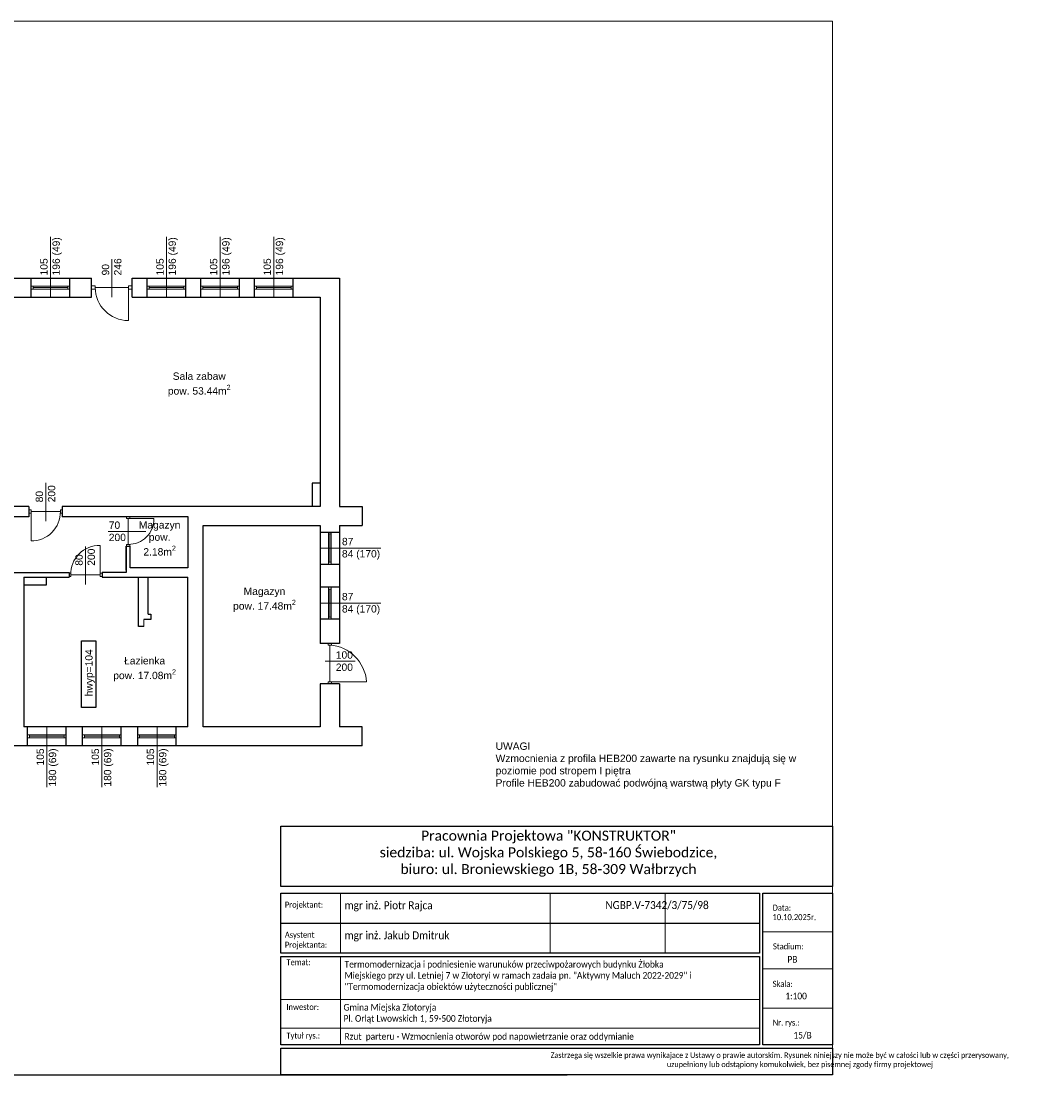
# Model space of a CAD drawing. Header units: millimetres. Extents: x 2341 to 31069, y -7915 to 10644.
# Tile 69 of 105: x 20734 to 23513, y -7915 to -5045. Entities that reach past the tile are written whole.
import ezdxf

# ---------------------------------------------------------------- set-up
doc = ezdxf.new("R2010")
doc.units = ezdxf.units.MM
for name, color, linetype, lineweight in [('A_Kontur_cienka', 250, 'Continuous', 0), ('opisy', 5, 'Continuous', 5), ('stolarka', 3, 'Continuous', 9), ('Wymiar', 7, 'Continuous', 5), ('ściany nośne', 1, 'Continuous', 25)]:
    doc.layers.add(name, color=color, linetype=linetype, lineweight=lineweight)
doc.styles.add('ROMANS', font='romans.shx', dxfattribs={"height": 1})
doc.styles.get("Standard").update_dxf_attribs({"font": 'ARIAL.TTF'})
doc.styles.add('TABELKA', font='romans.shx', dxfattribs={"width": 0.9})

msp = doc.modelspace()

# ---------------------------------------------------------------- linework, layer by layer
at = {"color": 0, "lineweight": 15, "ltscale": 10}
for p, q in [((21603.7, -7583.3), (21603.7, -7419.5)), ((22174.5, -7583.3), (22174.5, -7419.5)), ((22487.5, -7583.3), (22487.5, -7419.5)), ((22942.8, -7524.6), (22753.5, -7524.6)), ((21603.7, -7832.8), (21603.7, -7592.4)), ((22942.8, -7626.2), (22753.5, -7626.2)), ((22744.4, -7709.1), (21441.3, -7709.1)), ((22753.5, -7733), (22942.8, -7733)), ((22744.4, -7787.3), (21441.3, -7787.3))]:
    msp.add_line(p, q, dxfattribs=at)
at = {"color": 0, "ltscale": 10}
msp.add_line((21441.3, -7501.4), (22744.4, -7501.4), dxfattribs=at)
for points in [[(21441.3, -7236.8), (22942.8, -7236.8), (22942.8, -7401.3), (21441.3, -7401.3)], [(21441.3, -7419.5), (22744.4, -7419.5), (22744.4, -7583.3), (21441.3, -7583.3)], [(22753.5, -7419.5), (22942.8, -7419.5), (22942.8, -7832.8), (22753.5, -7832.8)], [(21441.3, -7592.4), (22744.4, -7592.4), (22744.4, -7832.8), (21441.3, -7832.8)], [(21441.3, -7841.9), (22942.8, -7841.9), (22942.8, -7914.7), (21441.3, -7914.7)]]:
    msp.add_lwpolyline(points, close=True, dxfattribs=at)
at = {"layer": 'A_Kontur_cienka', "color": 0, "ltscale": 30}
msp.add_lwpolyline([(22942.8, -7914.7), (16232.8, -7914.7), (16232.8, -5044.7), (22942.8, -5044.7)], close=True, dxfattribs=at)
at = {"layer": 'opisy', "color": 251}
for p, q in [((20813.9, -5796.5), (20813.9, -5631.9)), ((21129.9, -5796.5), (21129.9, -5631.9)), ((21275.9, -5796.5), (21275.9, -5631.9)), ((21421.9, -5796.5), (21421.9, -5631.9)), ((20980.9, -5796.5), (20980.9, -5692.7)), ((20800.9, -6406.3), (20800.9, -6302.6)), ((20970.7, -6434.8), (21073.2, -6434.8)), ((20908.9, -6578.9), (20908.9, -6475.2)), ((21548.4, -6480), (21712.9, -6480)), ((21548.4, -6630), (21712.9, -6630)), ((21561.4, -6788.3), (21643.5, -6788.3)), ((20803.9, -6966.5), (20803.9, -7131)), ((20953.9, -6966.5), (20953.9, -7131)), ((21103.9, -6966.5), (21103.9, -7131))]:
    msp.add_line(p, q, dxfattribs=at)
at = {"layer": 'stolarka', "color": 251}
for p, q in [((20761.4, -5766.5), (20766.4, -5766.5)), ((20766.4, -5766.5), (20766.4, -5774.5)), ((20766.4, -5766.5), (20861.4, -5766.5)), ((20866.4, -5766.5), (20861.4, -5766.5)), ((20861.4, -5766.5), (20861.4, -5774.5)), ((20935.9, -5766), (20925.4, -5766)), ((20935.9, -5775), (20935.9, -5766)), ((21025.9, -5766), (21036.4, -5766)), ((21025.9, -5775), (21025.9, -5766)), ((21077.4, -5766.5), (21082.4, -5766.5)), ((21082.4, -5766.5), (21082.4, -5774.5)), ((21082.4, -5766.5), (21177.4, -5766.5)), ((21182.4, -5766.5), (21177.4, -5766.5)), ((21177.4, -5766.5), (21177.4, -5774.5)), ((21223.4, -5766.5), (21228.4, -5766.5)), ((21228.4, -5766.5), (21228.4, -5774.5)), ((21228.4, -5766.5), (21323.4, -5766.5)), ((21328.4, -5766.5), (21323.4, -5766.5)), ((21323.4, -5766.5), (21323.4, -5774.5)), ((21369.4, -5766.5), (21374.4, -5766.5)), ((21374.4, -5766.5), (21374.4, -5774.5)), ((21374.4, -5766.5), (21469.4, -5766.5)), ((21474.4, -5766.5), (21469.4, -5766.5)), ((21469.4, -5766.5), (21469.4, -5774.5)), ((20766.4, -5774.5), (20761.4, -5774.5)), ((20766.4, -5770.5), (20861.4, -5770.5)), ((20766.4, -5774.5), (20861.4, -5774.5)), ((20861.4, -5774.5), (20866.4, -5774.5)), ((20935.9, -5775), (20925.4, -5775)), ((20935.9, -5770.5), (21025.9, -5770.5)), ((21025.9, -5770.5), (21025.9, -5860.5)), ((21025.9, -5775), (21036.4, -5775)), ((21082.4, -5774.5), (21077.4, -5774.5)), ((21082.4, -5770.5), (21177.4, -5770.5)), ((21082.4, -5774.5), (21177.4, -5774.5)), ((21177.4, -5774.5), (21182.4, -5774.5)), ((21228.4, -5774.5), (21223.4, -5774.5)), ((21228.4, -5770.5), (21323.4, -5770.5)), ((21228.4, -5774.5), (21323.4, -5774.5)), ((21323.4, -5774.5), (21328.4, -5774.5)), ((21374.4, -5774.5), (21369.4, -5774.5)), ((21374.4, -5770.5), (21469.4, -5770.5)), ((21374.4, -5774.5), (21469.4, -5774.5)), ((21469.4, -5774.5), (21474.4, -5774.5)), ((20760.9, -6375.8), (20755.4, -6375.8)), ((20760.9, -6384.8), (20755.4, -6384.8)), ((20760.9, -6384.8), (20760.9, -6375.8)), ((20760.9, -6380.3), (20840.9, -6380.3)), ((20760.9, -6380.3), (20760.9, -6460.3)), ((20840.9, -6375.8), (20845.4, -6375.8)), ((20840.9, -6384.8), (20840.9, -6375.8)), ((20840.9, -6384.8), (20845.4, -6384.8)), ((21020.9, -6399.8), (21020.9, -6394.3)), ((21029.9, -6399.8), (21020.9, -6399.8)), ((21025.4, -6399.8), (21095.4, -6399.8)), ((21025.4, -6399.8), (21025.4, -6469.8)), ((21029.9, -6399.8), (21029.9, -6394.3)), ((21570.4, -6441.5), (21570.4, -6436.5)), ((21578.4, -6441.5), (21570.4, -6441.5)), ((21570.4, -6441.5), (21570.4, -6518.5)), ((21574.4, -6441.5), (21574.4, -6518.5)), ((21578.4, -6436.5), (21578.4, -6441.5)), ((21578.4, -6441.5), (21578.4, -6518.5)), ((20948.9, -6552.9), (20948.9, -6472.9)), ((21020.9, -6469.8), (21020.9, -6474.3)), ((21029.9, -6469.8), (21020.9, -6469.8)), ((21029.9, -6469.8), (21029.9, -6474.3)), ((21578.4, -6518.5), (21570.4, -6518.5)), ((21570.4, -6518.5), (21570.4, -6523.5)), ((21578.4, -6523.5), (21578.4, -6518.5)), ((20868.9, -6548.4), (20864.4, -6548.4)), ((20868.9, -6557.4), (20864.4, -6557.4)), ((20868.9, -6548.4), (20868.9, -6557.4)), ((20948.9, -6552.9), (20868.9, -6552.9)), ((20948.9, -6548.4), (20954.4, -6548.4)), ((20948.9, -6548.4), (20948.9, -6557.4)), ((20948.9, -6557.4), (20954.4, -6557.4)), ((21570.4, -6591.5), (21570.4, -6586.5)), ((21578.4, -6591.5), (21570.4, -6591.5)), ((21570.4, -6591.5), (21570.4, -6668.5)), ((21574.4, -6591.5), (21574.4, -6668.5)), ((21578.4, -6586.5), (21578.4, -6591.5)), ((21578.4, -6591.5), (21578.4, -6668.5)), ((21578.4, -6668.5), (21570.4, -6668.5)), ((21570.4, -6668.5), (21570.4, -6673.5)), ((21578.4, -6673.5), (21578.4, -6668.5)), ((21569.9, -6744), (21569.9, -6739.5)), ((21578.9, -6744), (21569.9, -6744)), ((21574.4, -6844), (21574.4, -6744)), ((21578.9, -6744), (21578.9, -6739.5)), ((21569.9, -6844), (21569.9, -6849.5)), ((21578.9, -6844), (21569.9, -6844)), ((21574.4, -6844), (21674.4, -6844)), ((21578.9, -6844), (21578.9, -6849.5)), ((20751.4, -6988.5), (20756.4, -6988.5)), ((20756.4, -6996.5), (20751.4, -6996.5)), ((20756.4, -6988.5), (20756.4, -6996.5)), ((20756.4, -6988.5), (20851.4, -6988.5)), ((20756.4, -6992.5), (20851.4, -6992.5)), ((20756.4, -6996.5), (20851.4, -6996.5)), ((20856.4, -6988.5), (20851.4, -6988.5)), ((20851.4, -6988.5), (20851.4, -6996.5)), ((20851.4, -6996.5), (20856.4, -6996.5)), ((20901.4, -6988.5), (20906.4, -6988.5)), ((20906.4, -6996.5), (20901.4, -6996.5)), ((20906.4, -6988.5), (20906.4, -6996.5)), ((20906.4, -6988.5), (21001.4, -6988.5)), ((20906.4, -6992.5), (21001.4, -6992.5)), ((20906.4, -6996.5), (21001.4, -6996.5)), ((21006.4, -6988.5), (21001.4, -6988.5)), ((21001.4, -6988.5), (21001.4, -6996.5)), ((21001.4, -6996.5), (21006.4, -6996.5)), ((21051.4, -6988.5), (21056.4, -6988.5)), ((21056.4, -6996.5), (21051.4, -6996.5)), ((21056.4, -6988.5), (21056.4, -6996.5)), ((21056.4, -6988.5), (21151.4, -6988.5)), ((21056.4, -6992.5), (21151.4, -6992.5)), ((21056.4, -6996.5), (21151.4, -6996.5)), ((21156.4, -6988.5), (21151.4, -6988.5)), ((21151.4, -6988.5), (21151.4, -6996.5)), ((21151.4, -6996.5), (21156.4, -6996.5))]:
    msp.add_line(p, q, dxfattribs=at)
for points in [[(21025.9, -5860.5, -0.411545), (20935.9, -5770.5)], [(20760.9, -6460.3, 0.425735), (20840.9, -6380.3)], [(21095.4, -6399.8, -0.42548), (21025.4, -6469.8)], [(20948.9, -6472.9, 0.425735), (20868.9, -6552.9)], [(21674.4, -6844, 0.370701), (21574.4, -6744)]]:
    msp.add_lwpolyline(points, format="xyb", dxfattribs=at)
at = {"layer": 'Wymiar', "color": 251}
msp.add_line((21068.4, -6693.5), (21068.4, -6674.5), dxfattribs=at)
at = {"layer": 'ściany nośne', "color": 251}
for p, q in [((20281.4, -5744.5), (20925.4, -5744.5)), ((20761.4, -5796.5), (20761.4, -5744.5)), ((20866.4, -5796.5), (20866.4, -5744.5)), ((20925.4, -5796.5), (20925.4, -5744.5)), ((21036.4, -5744.5), (21600.4, -5744.5)), ((21036.4, -5796.5), (21036.4, -5744.5)), ((21077.4, -5796.5), (21077.4, -5744.5)), ((21182.4, -5796.5), (21182.4, -5744.5)), ((21223.4, -5796.5), (21223.4, -5744.5)), ((21328.4, -5796.5), (21328.4, -5744.5)), ((21369.4, -5796.5), (21369.4, -5744.5)), ((21474.4, -5796.5), (21474.4, -5744.5)), ((21600.4, -5744.5), (21600.4, -6366.5)), ((20612.4, -5796.5), (20925.4, -5796.5)), ((21036.4, -5796.5), (21548.4, -5796.5)), ((21548.4, -5796.5), (21548.4, -6366.5)), ((21548.4, -6303.5), (21526.4, -6303.5)), ((21526.4, -6303.5), (21526.4, -6366.5)), ((20755.4, -6366.5), (20552.4, -6366.5)), ((20755.4, -6366.5), (20755.4, -6394.5)), ((21548.4, -6366.5), (20845.4, -6366.5)), ((20845.4, -6366.5), (20845.4, -6394.5)), ((21600.4, -6366.5), (21662.4, -6366.5)), ((21662.4, -6366.5), (21662.4, -6418.5)), ((20552.4, -6394.3), (20755.4, -6394.3)), ((20845.4, -6394.3), (21020.4, -6394.3)), ((21020.4, -6394.3), (21030.4, -6394.3)), ((21020.4, -6394.3), (21030.4, -6394.3)), ((21030.4, -6394.3), (21187.4, -6394.3)), ((21187.4, -6394.3), (21187.4, -6533.3)), ((21229.4, -6966.5), (21229.4, -6418.5)), ((21229.4, -6418.5), (21548.4, -6418.5)), ((21548.4, -6418.5), (21548.4, -6739.5)), ((21548.4, -6418.5), (21548.4, -6739.5)), ((21600.4, -6418.5), (21600.4, -6739.5)), ((21600.4, -6418.5), (21610.4, -6418.5)), ((21600.4, -6418.5), (21662.4, -6418.5)), ((21548.4, -6436.5), (21600.4, -6436.5)), ((21020.4, -6474.3), (21020.4, -6546.3)), ((21020.4, -6540.1), (21020.4, -6474.3)), ((21020.4, -6474.3), (21030.4, -6474.3)), ((21030.4, -6533.3), (21030.4, -6474.3)), ((21187.4, -6533.3), (21030.4, -6533.3)), ((21548.4, -6523.5), (21600.4, -6523.5)), ((20688.4, -6546.5), (20864.4, -6546.3)), ((20741.4, -6559.5), (20864.4, -6559.5)), ((20741.4, -6559.5), (20741.4, -6966.5)), ((20802.4, -6559.5), (20802.4, -6580.5)), ((20864.4, -6546.3), (20864.4, -6559.5)), ((20954.4, -6546.3), (20954.4, -6559.5)), ((21020.4, -6546.3), (20954.4, -6546.3)), ((20954.4, -6559.5), (21187.4, -6559.5)), ((21053.4, -6693.5), (21053.4, -6559.5)), ((21079.4, -6659.5), (21079.4, -6559.5)), ((21187.4, -6966.5), (21187.4, -6559.5)), ((20802.4, -6580.5), (20741.4, -6580.5)), ((21600.4, -6586.5), (21548.4, -6586.5)), ((21087.4, -6674.5), (21068.4, -6674.5)), ((21079.4, -6659.5), (21087.4, -6659.5)), ((21087.4, -6659.5), (21087.4, -6674.5)), ((21600.4, -6673.5), (21548.4, -6673.5)), ((21068.4, -6693.5), (21053.4, -6693.5)), ((20898.4, -6732.5), (20937.4, -6732.5)), ((20898.4, -6914.5), (20898.4, -6732.5)), ((20937.4, -6732.5), (20937.4, -6914.5)), ((21600.4, -6739.5), (21548.4, -6739.5)), ((21548.4, -6849.5), (21548.4, -6966.5)), ((21548.4, -6849.5), (21548.4, -6966.5)), ((21600.4, -6849.5), (21548.4, -6849.5)), ((21600.4, -6849.5), (21600.4, -6966.5)), ((20937.4, -6914.5), (20898.4, -6914.5)), ((21187.4, -6966.5), (20741.4, -6966.5)), ((20751.4, -7018.5), (20751.4, -6966.5)), ((20856.4, -7018.5), (20856.4, -6966.5)), ((20901.4, -7018.5), (20901.4, -6966.5)), ((21006.4, -7018.5), (21006.4, -6966.5)), ((21051.4, -7018.5), (21051.4, -6966.5)), ((21156.4, -7018.5), (21156.4, -6966.5)), ((21548.4, -6966.5), (21229.4, -6966.5)), ((21548.4, -6966.5), (21291.4, -6966.5)), ((21610.4, -6966.5), (21600.4, -6966.5)), ((21662.4, -6966.5), (21600.4, -6966.5)), ((21662.4, -7018.5), (21662.4, -6966.5)), ((21662.4, -7018.5), (19663.4, -7018.5))]:
    msp.add_line(p, q, dxfattribs=at)
at = {"layer": 'ściany nośne', "color": 0}
for p, q in [((16521.6, -7914.7), (22121.6, -7914.7)), ((16620.2, -7914.7), (22220.2, -7914.7))]:
    msp.add_line(p, q, dxfattribs=at)

# ---------------------------------------------------------------- texts
at = {"color": 0, "ltscale": 10, "insert": (21467.9, -7249.4), "char_height": 27.3, "width": 1403.675, "attachment_point": 1}
msp.add_mtext('\\pqc;\\fCalibri|b0|i0|c0|p0;Pracownia Projektowa "KONSTRUKTOR"\\Psiedziba: ul. Wojska Polskiego 5, 58-160 Świebodzice,\\Pbiuro: ul. Broniewskiego 1B, 58-309 Wałbrzych', dxfattribs=at)
at = {"color": 0, "ltscale": 10, "attachment_point": 1, "style": 'TABELKA'}
for s, insert, char_height, width in [('\\fCalibri|b0|i0|c0|p0;\\W0.9;Projektant:', (21452, -7442.8), 16.38, 198.38), ('\\fCalibri|b0|i0|c0|p0;\\W0.9;Data:', (22780, -7451.1), 16.38, 198.396), ('{\\fCalibri|b0|i0|c238|p34;10.10.2025\\fCalibri|b0|i0|c0|p34;r.}', (22779.7, -7476.8), 16.38, 198.38), ('{\\fCalibri|b0|i0|c0|p0;Asystent\\PProjektanta:}', (21452, -7524.7), 16.38, 198.38), ('\\fCalibri|b0|i0|c0|p0;\\W0.9;Stadium:', (22780.9, -7556.4), 16.38, 198.396), ('\\fCalibri|b0|i0|c0|p0;\\W0.9;Temat:', (21456.3, -7599.6), 16.38, 198.396), ('\\A1;\\pxt20.75813,41.51508;{\\fCalibri|b0|i0|c238|p34;Termomodernizacja i podniesienie warunuków przeciwpożarowych budynku Żłobka \\PMiejskiego przy ul. Letniej 7 w Złotoryi w ramach zadaia pn. "Aktywny Maluch 2022-2029" i\\P"Termomodernizacja obiektów użyteczności publicznej"\\P\\pt0;\\P\\P\\pt20.75813,41.51508; }', (21614.7, -7604.2), 18.2, 1242.764), ('{\\fCalibri|b0|i0|c238|p0;PB}', (22820.2, -7591), 18.2, 42.786), ('\\fCalibri|b0|i0|c0|p0;\\W0.9;Skala:', (22780.1, -7658.5), 16.38, 198.396), ('{\\fCalibri|b0|i0|c0|p0;1:100}', (22814.6, -7690.6), 18.2, 198.38), ('\\fCalibri|b0|i0|c0|p0;\\W0.9;Inwestor:', (21456.3, -7721.5), 16.38, 198.396), ('\\fCalibri|b0|i0|c0|p0;\\W0.9;Nr. rys.:', (22780.3, -7763.9), 16.38, 198.396), ('\\fCalibri|b0|i0|c0|p0;\\W0.9;Tytuł rys.:', (21456.3, -7799.2), 16.38, 198.396), ('{\\fCalibri|b0|i0|c0|p0;15/B}', (22836.6, -7797.4), 18.2, 198.38)]:
    msp.add_mtext(s, dxfattribs=dict(at, insert=insert, char_height=char_height, width=width))
at = {"color": 0, "ltscale": 10, "attachment_point": 1}
for s, insert, char_height, style in [('\\fCalibri|b0|i0|c0|p0;\\W0.9;mgr inż. Piotr Rajca', (21614.8, -7441.7), 21.84, 'TABELKA'), ('\\pxqc;{\\fCalibri|b0|i0|c0|p0;NGBP.V-7342/3/75/98}', (22324.6, -7441.2), 21.84, 'TABELKA'), ('{\\fCalibri|b0|i0|c0|p0;mgr inż. Jakub Dmitruk}', (21614.8, -7523.6), 21.84, 'TABELKA'), ('\\A1;\\P{\\fCalibri|b0|i0|c238|p34;Gmina Miejska Złotoryja \\PPl. Orląt Lwowskich 1, 59-500 Złotoryja}', (21611.8, -7691.1), 18.2, 'TABELKA'), ('{\\fCalibri|b0|i0|c0|p0;Rzut  parteru - Wzmocnienia otworów pod napowietrzanie oraz oddymianie}', (21614.8, -7800.8), 18.2, 'TABELKA'), ('\\pqc;\\fCalibri|b0|i0|c0|p0;\\W0.9;Zastrzega się wszelkie prawa wynikajace z Ustawy o prawie autorskim. Rysunek niniejszy nie może być w całości lub w części przerysowany,\\P                      uzupełniony lub odstąpiony komukolwiek, bez pisemnej zgody firmy projektowej ', (22175.6, -7853.4), 15, 'ROMANS')]:
    msp.add_mtext(s, dxfattribs=dict(at, insert=insert, char_height=char_height, style=style))
at = {"layer": 'opisy', "color": 251, "char_height": 20, "rotation": 90}
for s, insert, width, attachment_point in [('105\\P196 (49)', (20786, -5737.4), 104.913, 1), ('105\\P196 (49)', (21102, -5737.4), 104.913, 1), ('105\\P196 (49)', (21248, -5737.4), 104.913, 1), ('105\\P196 (49)', (21394, -5737.4), 104.913, 1), ('90\\P246', (20953.7, -5737.4), 6.698, 1), ('80\\P200', (20773.5, -6355.3), 6.698, 1), ('80\\P200', (20881.5, -6527.9), 6.698, 1), ('\\Phwyp=104', (20875.1, -6883.6), 138.691, 1), ('105\\P180 (69)', (20776, -7025.5), 104.913, 3), ('105\\P180 (69)', (20926, -7025.5), 104.913, 3), ('105\\P180 (69)', (21076, -7025.5), 104.913, 3)]:
    msp.add_mtext(s, dxfattribs=dict(at, insert=insert, width=width, attachment_point=attachment_point))
at = {"layer": 'opisy', "color": 251, "char_height": 20, "attachment_point": 1}
for s, insert, width in [('\\A1;\\pxqc;Sala zabaw\\Ppow. 53.44m{\\H0.7x;\\S2^ ;}', (21107, -6001.7), 223.779), ('70\\P200', (20972.6, -6407.5), 6.698), ('\\A1;\\pxqc;Magazyn\\Ppow. \\P2.18m{\\H0.7x;\\S2^ ;}', (21042.5, -6406.7), 137.147), ('87\\P84 (170)', (21607.4, -6452.1), 104.913), ('\\A1;\\pxqc;Magazyn\\Ppow. 17.48m{\\H0.7x;\\S2^ ;}', (21284.6, -6587.4), 223.779), ('87\\P84 (170)', (21607.4, -6602.1), 104.913), ('\\A1;\\pxqc;Łazienka\\Ppow. 17.08m{\\H0.7x;\\S2^ ;}', (20958.3, -6776.7), 223.779), ('100\\P200', (21590.7, -6761), 6.698)]:
    msp.add_mtext(s, dxfattribs=dict(at, insert=insert, width=width))
at = {"layer": 'opisy', "color": 0, "insert": (22025.8, -7009.3), "char_height": 20, "width": 833.547, "attachment_point": 1}
msp.add_mtext('UWAGI\\PWzmocnienia z profila HEB200 zawarte na rysunku znajdują się w poziomie pod stropem I piętra \\PProfile HEB200 zabudować podwójną warstwą płyty GK typu F ', dxfattribs=at)

doc.saveas('drawing.dxf')
